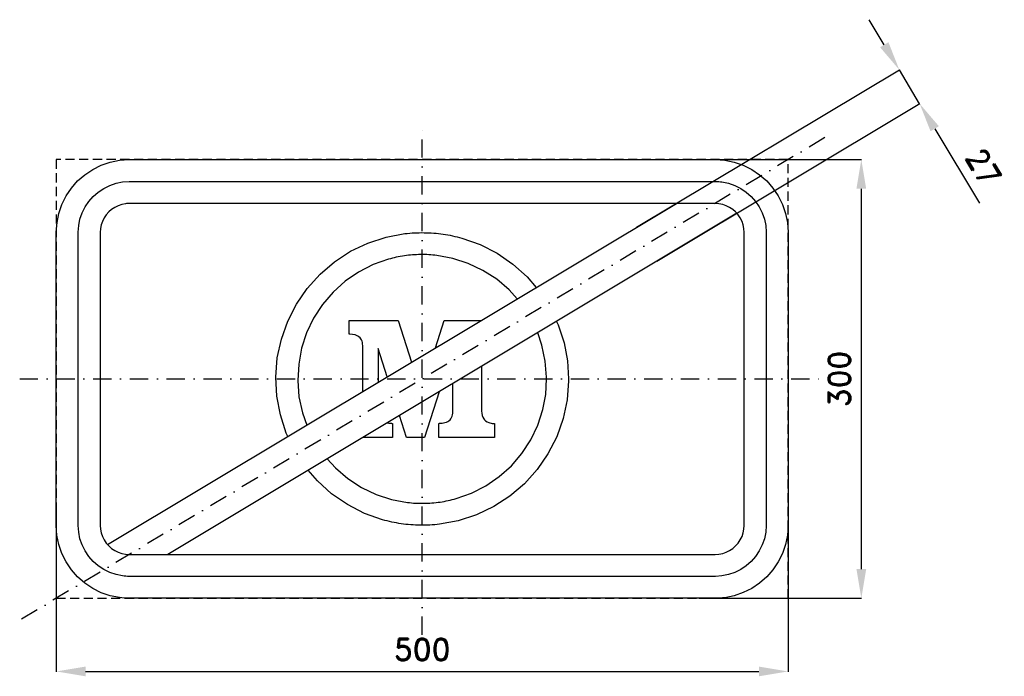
# Model space of a CAD drawing. Header units: millimetres. Extents: x -275 to 398, y -203 to 246.
import ezdxf

# ---------------------------------------------------------------- set-up
doc = ezdxf.new("R2010")
doc.units = ezdxf.units.MM
doc.header["$LTSCALE"] = 5
doc.linetypes.add('ČERCHOVANÁX2', pattern=[2, 1, -0.5, 0, -0.5])
doc.linetypes.add('ČÁRKOVANÁX2', pattern=[1.5, 1, -0.5])
doc.layers.add('Kóty', color=2, linetype='Continuous')
doc.layers.add('Značka', color=7, linetype='Continuous')
doc.styles.get("Standard").update_dxf_attribs({"font": 'romand.shx', "height": 15})
doc.dimstyles.get("Standard").update_dxf_attribs({"dimtxt": 15, "dimasz": 20, "dimexe": 0.18, "dimexo": 0.0625, "dimgap": 7.5, "dimtad": 1, "dimdec": 0, "dimzin": 0, "dimdsep": 46, "dimtxsty": 'Standard', "dimcen": 0.09, "dimadec": 0, "dimazin": 0, "dimtfac": 1, "dimtdec": 0, "dimtofl": 0, "dimtmove": 0, "dimatfit": 3, "dimfxl": 1, "dimtolj": 1, "dimtzin": 0, "dimarcsym": 0})

# ---------------------------------------------------------------- blocks, each defined once
blk = doc.blocks.new('*D0')
at = {"layer": 'Defpoints', "color": 0, "transparency": 16777216}
for p in [(-250, -85.92), (250, -85.92), (250, -200)]:
    blk.add_point(p, dxfattribs=at)
at = {"layer": 'Kóty', "color": 0, "lineweight": -2, "transparency": 16777216}
for p, q in [((-250, -85.98), (-250, -200.18)), ((250, -85.98), (250, -200.18)), ((-230, -200), (230, -200))]:
    blk.add_line(p, q, dxfattribs=at)
at = {"layer": 'Kóty', "color": 0, "transparency": 16777216}
for points in [[(-230, -196.67), (-230, -203.33), (-250, -200)], [(230, -196.67), (230, -203.33), (250, -200)]]:
    blk.add_solid(points, dxfattribs=at)
at = {"layer": 'Kóty', "color": 0, "transparency": 16777216, "insert": (0, -185), "char_height": 15, "attachment_point": 5}
blk.add_mtext('\\A1;500', dxfattribs=at)
blk = doc.blocks.new('*D1')
at = {"layer": 'Defpoints', "color": 0, "transparency": 16777216}
for p in [(200, 150), (189.06, -150), (300, -150)]:
    blk.add_point(p, dxfattribs=at)
at = {"layer": 'Kóty', "color": 0, "lineweight": -2, "transparency": 16777216}
for p, q in [((200.06, 150), (300.18, 150)), ((300, 130), (300, -130)), ((189.12, -150), (300.18, -150))]:
    blk.add_line(p, q, dxfattribs=at)
at = {"layer": 'Kóty', "color": 0, "transparency": 16777216}
for points in [[(296.67, 130), (303.33, 130), (300, 150)], [(296.67, -130), (303.33, -130), (300, -150)]]:
    blk.add_solid(points, dxfattribs=at)
at = {"layer": 'Kóty', "color": 0, "transparency": 16777216, "insert": (285, 0), "char_height": 15, "attachment_point": 5, "rotation": 90}
blk.add_mtext('\\A1;300', dxfattribs=at)
blk = doc.blocks.new('*D2')
at = {"layer": 'Defpoints', "color": 0, "transparency": 16777216}
for p in [(339.85, 188.19), (146.46, 103.61), (160.34, 80.48)]:
    blk.add_point(p, dxfattribs=at)
at = {"layer": 'Kóty', "color": 0, "lineweight": -2, "transparency": 16777216}
for p, q in [((315.68, 228.48), (305.39, 245.63)), ((146.51, 103.65), (326.12, 211.42)), ((160.4, 80.51), (340.01, 188.28)), ((350.14, 171.04), (380.65, 120.21))]:
    blk.add_line(p, q, dxfattribs=at)
at = {"layer": 'Kóty', "color": 0, "transparency": 16777216}
for points in [[(318.54, 230.19), (312.82, 226.76), (325.97, 211.33)], [(353, 172.76), (347.29, 169.33), (339.85, 188.19)]]:
    blk.add_solid(points, dxfattribs=at)
at = {"layer": 'Kóty', "color": 0, "transparency": 16777216, "insert": (383.4, 144.77), "char_height": 15, "attachment_point": 5, "rotation": 300.96536}
blk.add_mtext('\\A1;27', dxfattribs=at)

msp = doc.modelspace()

# ---------------------------------------------------------------- linework, layer by layer
at = {"layer": 'Kóty'}
msp.add_lwpolyline([(339.85, 188.19), (325.97, 211.33)], dxfattribs=at)
at = {"layer": 'Značka', "color": 6, "linetype": 'ČERCHOVANÁX2', "ltscale": 2.5}
msp.add_line((275, 165), (-275, -165), dxfattribs=at)
for points in [[(0, -175), (0, 175)], [(-275, 0), (275, 0)]]:
    msp.add_lwpolyline(points, dxfattribs=at)
at = {"layer": 'Značka', "color": 5}
for points in [[(-200, -150), (-200.2, -150), (-200.4, -150, -0.03216), (-206.8, -149.55), (-213.2, -148.23), (-219.3, -146.15), (-225.1, -143.24), (-230.5, -139.64), (-235.4, -135.35), (-239.6, -130.5), (-243.2, -125.11), (-246.1, -119.33), (-248.2, -113.19), (-249.6, -106.85), (-250, -100.39), (-250, -100.2), (-250, -100), (-250, 100), (-250, 100.2), (-250, 100.39), (-249.5, 106.85), (-248.2, 113.19), (-246.2, 119.33), (-243.2, 125.11), (-239.6, 130.5), (-235.4, 135.35), (-230.5, 139.65), (-225.1, 143.24), (-219.3, 146.13), (-213.2, 148.23), (-206.8, 149.57, -0.036733), (-200.4, 150), (-200.2, 150), (-200, 150), (200, 150), (200.2, 150), (200.4, 150, -0.03216), (206.8, 149.55), (213.2, 148.23), (219.3, 146.15), (225.1, 143.24), (230.5, 139.64), (235.4, 135.35), (239.6, 130.5), (243.2, 125.11), (246.1, 119.33), (248.2, 113.19), (249.6, 106.85), (250, 100.39), (250, 100.2), (250, 100), (250, -100), (250, -100.2), (250, -100.39), (249.5, -106.85), (248.2, -113.19), (246.2, -119.33), (243.2, -125.11), (239.6, -130.5), (235.4, -135.35), (230.5, -139.65), (225.1, -143.24), (219.3, -146.13), (213.2, -148.23), (206.8, -149.57, -0.036738), (200.4, -150), (200.2, -150), (200, -150), (-200, -150)], [(-200, -135), (-200.1, -135), (-200.3, -135, -0.032139), (-204.8, -134.68), (-209.2, -133.76), (-213.5, -132.31), (-217.6, -130.26), (-221.4, -127.75), (-224.7, -124.75), (-227.8, -121.35), (-230.3, -117.58), (-232.3, -113.53), (-233.8, -109.24), (-234.7, -104.79), (-235, -100.28), (-235, -100.14), (-235, -100), (-235, 100), (-235, 100.14), (-235, 100.28), (-234.7, 104.79), (-233.8, 109.24), (-232.3, 113.53), (-230.3, 117.58), (-227.7, 121.35), (-224.7, 124.75), (-221.4, 127.75), (-217.6, 130.26), (-213.5, 132.29), (-209.2, 133.76), (-204.8, 134.7), (-200.3, 135), (-200.1, 135), (-200, 135), (200, 135), (200.1, 135), (200.3, 135, -0.032139), (204.8, 134.68), (209.2, 133.76), (213.5, 132.31), (217.6, 130.26), (221.4, 127.75), (224.7, 124.75), (227.8, 121.35), (230.3, 117.58), (232.3, 113.53), (233.8, 109.24), (234.7, 104.79), (235, 100.28), (235, 100.14), (235, 100), (235, -100), (235, -100.14), (235, -100.28), (234.7, -104.79), (233.8, -109.24), (232.3, -113.53), (230.3, -117.58), (227.7, -121.35), (224.7, -124.75), (221.4, -127.75), (217.6, -130.26), (213.5, -132.29), (209.2, -133.76), (204.8, -134.7), (200.3, -135), (200.1, -135), (200, -135), (-200, -135)], [(-200, -120), (200, -120), (200.1, -120), (200.2, -120), (202.7, -119.82), (205.3, -119.29), (207.7, -118.46), (210, -117.29), (212.2, -115.86), (214.1, -114.14), (215.9, -112.2), (217.3, -110.05), (218.5, -107.73), (219.3, -105.28), (219.8, -102.74), (220, -100.16), (220, -100.08), (220, -100), (220, 100), (220, 100.08), (220, 100.16), (219.8, 102.74), (219.3, 105.28), (218.5, 107.73), (217.3, 110.05), (215.9, 112.2), (214.1, 114.14), (212.2, 115.86), (210, 117.29), (207.7, 118.45), (205.3, 119.29), (202.7, 119.83), (200.2, 120), (200.1, 120), (200, 120), (-200, 120), (-200.1, 120), (-200.2, 120, 0.032114), (-202.7, 119.82), (-205.3, 119.29), (-207.7, 118.46), (-210, 117.29), (-212.2, 115.86), (-214.1, 114.14), (-215.9, 112.2), (-217.3, 110.05), (-218.5, 107.73), (-219.3, 105.28), (-219.8, 102.74), (-220, 100.16), (-220, 100.08), (-220, 100), (-220, -100), (-220, -100.08), (-220, -100.16), (-219.8, -102.74), (-219.3, -105.28), (-218.5, -107.73), (-217.3, -110.05), (-215.9, -112.2), (-214.1, -114.14), (-212.2, -115.86), (-210, -117.29), (-207.7, -118.45), (-205.3, -119.29), (-202.7, -119.83), (-200.2, -120), (-200.1, -120), (-200, -120)]]:
    msp.add_lwpolyline(points, format="xyb", dxfattribs=at)
at = {"layer": 'Značka', "color": 6, "linetype": 'ČÁRKOVANÁX2', "ltscale": 1.25}
msp.add_lwpolyline([(-250, -150), (250, -150), (250, 150), (-250, 150)], close=True, dxfattribs=at)
at = {"layer": 'Značka', "color": 1}
for points in [[(-214.94, -113.24), (173.77, 120)], [(214.94, 113.24), (214.1, 114.14), (212.2, 115.86), (210, 117.29), (207.7, 118.45), (205.3, 119.29), (202.7, 119.83), (200.2, 120), (200.1, 120), (200, 120), (173.77, 120)], [(214.94, 113.24), (-173.77, -120)], [(-214.94, -113.24), (-214.1, -114.14), (-212.2, -115.86), (-210, -117.29), (-207.7, -118.45), (-205.3, -119.29), (-202.7, -119.83), (-200.2, -120), (-200.1, -120), (-200, -120)], [(-200, -120), (-173.77, -120)]]:
    msp.add_lwpolyline(points, dxfattribs=at)
at = {"layer": 'Značka', "color": 51}
for points in [[(-91.8, -39.35), (-92.9, -37.07), (-96.9, -24.62), (-99.3, -11.76), (-100, 1.31), (-99, 14.36), (-96.2, 27.14), (-91.9, 39.49), (-85.9, 51.13), (-78.6, 61.94), (-69.8, 71.63), (-59.9, 80.16), (-48.9, 87.25), (-37.1, 92.92), (-24.6, 96.92), (-11.8, 99.35, -0.034407), (1.3, 99.99, -0.034415), (14.4, 99.01, -0.034416), (27.1, 96.25), (39.5, 91.92), (51.1, 85.94), (61.9, 78.57), (71.6, 69.78), (77.92, 62.49)], [(-91.8, -39.35), (-92.9, -37.07), (-96.9, -24.62), (-99.3, -11.76), (-100, 1.31), (-99, 14.36), (-96.2, 27.14), (-91.9, 39.49), (-85.9, 51.13), (-78.6, 61.94), (-69.8, 71.63), (-59.9, 80.16), (-48.9, 87.25), (-37.1, 92.92), (-24.6, 96.92), (-11.8, 99.35, -0.034407), (1.3, 99.99, -0.034415), (14.4, 99.01, -0.034416), (27.1, 96.25), (39.5, 91.92), (51.1, 85.94), (61.9, 78.57), (71.6, 69.78), (77.92, 62.49)], [(64.93, 54.7), (59.3, 60.89), (50.9, 68.14), (41.5, 74.16), (31.5, 78.98), (20.9, 82.38), (10, 84.45, 0.03441), (-1.1, 84.99, 0.034399), (-12.2, 84.16, 0.03443), (-23.1, 81.81), (-33.6, 78.13), (-43.5, 73.05), (-52.6, 66.78), (-60.9, 59.31), (-68.1, 50.88), (-74.2, 41.53), (-79, 31.51), (-82.4, 20.92), (-84.4, 10), (-85, -1.11), (-84.2, -12.2), (-81.8, -23.07), (-78.81, -31.56)], [(100, 0), (100, -0.65), (100, -1.31), (99, -14.35), (96.2, -27.14), (92, -39.5), (85.9, -51.13), (78.6, -61.94), (69.8, -71.63), (59.9, -80.16), (48.9, -87.25), (37.1, -92.92), (24.6, -96.92), (11.8, -99.35, -0.034408), (-1.3, -99.99, -0.034414), (-14.4, -99.01, -0.034418), (-27.1, -96.25), (-39.5, -91.92), (-51.1, -85.94), (-61.9, -78.57), (-71.6, -69.78), (-77.92, -62.49)], [(100, 0), (100, -0.65), (100, -1.31), (99, -14.35), (96.2, -27.14), (92, -39.5), (85.9, -51.13), (78.6, -61.94), (69.8, -71.63), (59.9, -80.16), (48.9, -87.25), (37.1, -92.92), (24.6, -96.92), (11.8, -99.35, -0.034408), (-1.3, -99.99, -0.034414), (-14.4, -99.01, -0.034418), (-27.1, -96.25), (-39.5, -91.92), (-51.1, -85.94), (-61.9, -78.57), (-71.6, -69.78), (-77.92, -62.49)], [(-64.93, -54.7), (-59.3, -60.89), (-50.9, -68.14), (-41.5, -74.16), (-31.5, -78.98), (-20.9, -82.38), (-10, -84.45, 0.034424), (1.1, -84.99, 0.034416), (12.2, -84.16, 0.034459), (23.1, -81.81), (33.6, -78.13), (43.5, -73.05), (52.6, -66.78), (60.9, -59.31), (68.1, -50.88), (74.2, -41.53), (79, -31.51), (82.4, -20.92), (84.4, -10.54), (85, 0)]]:
    msp.add_lwpolyline(points, format="xyb", dxfattribs=at)
for points in [[(-40.6, -8.63), (-40.6, 21.46), (-40.6, 21.72), (-40.6, 21.98), (-40.6, 22.86), (-40.7, 23.74), (-40.8, 24.33), (-40.9, 24.91), (-41.1, 25.83), (-41.5, 26.72), (-41.9, 27.5), (-42.5, 28.2), (-43.2, 28.82), (-43.9, 29.33), (-44.9, 29.78), (-45.9, 30.1), (-47.6, 30.42), (-49.4, 30.51), (-49.7, 30.51), (-50, 30.51), (-50, 40), (-16.5, 40), (-7.3, 11.35)], [(9.05, 21.16), (15.1, 40), (40.44, 40)], [(91.8, 39.35), (92.9, 37.07), (96.9, 24.62), (99.3, 12.4), (100, 0)], [(91.8, 39.35), (92.9, 37.07), (96.9, 24.62), (99.3, 12.4), (100, 0)], [(85, 0), (85, 0.56), (85, 1.11), (84.1, 12.19), (81.8, 23.07), (78.88, 31.6)], [(-23.91, 1.39), (-30.1, 20.8), (-30.1, -2.33)], [(40.5, 8.57), (40.5, -21.54), (40.5, -21.77), (40.6, -22), (40.7, -23.52), (41, -25.01), (41.4, -26.13), (42, -27.17), (42.6, -27.98), (43.3, -28.68), (44.3, -29.37), (45.5, -29.86), (46.2, -30.09), (47, -30.25), (47.9, -30.38), (48.9, -30.43), (49.2, -30.44), (49.5, -30.44), (49.5, -40), (11.3, -40), (11.3, -30.36), (11.6, -30.36), (11.9, -30.35), (13.7, -30.24), (15.4, -29.9), (16.5, -29.55), (17.6, -29.06), (18.3, -28.55), (19, -27.94), (19.6, -27.25), (20, -26.47), (20.4, -25.57), (20.7, -24.62), (20.9, -23.41), (21, -22.19), (21, -21.92), (21, -21.65), (21, -3.13)], [(11.5, -8.83), (1.5, -40), (-10.7, -40)], [(-10.7, -40), (-15.48, -25.02)], [(-23.81, -30.02), (-22.8, -30.23), (-21, -30.35), (-20.7, -30.36), (-20.4, -30.36), (-20.4, -40), (-40.44, -40)]]:
    msp.add_lwpolyline(points, dxfattribs=at)

# ---------------------------------------------------------------- dimensions: what is measured, and where the dimension line sits
at = {"layer": 'Kóty'}
dim = msp.add_aligned_dim(p1=(146.46, 103.61), p2=(160.34, 80.48), distance=209.35, dimstyle='Standard', dxfattribs=at)
dim.commit()
dim.dimension.update_dxf_attribs({"geometry": '*D2', "text_midpoint": (383.4, 144.77)})
dim = msp.add_linear_dim(base=(300, -150), p1=(200, 150), p2=(189.06, -150), angle=90, dimstyle='Standard', dxfattribs=at)
dim.commit()
dim.dimension.update_dxf_attribs({"geometry": '*D1', "text_midpoint": (285, 0)})
dim = msp.add_linear_dim(base=(250, -200), p1=(-250, -85.92), p2=(250, -85.92), dimstyle='Standard', dxfattribs=at)
dim.commit()
dim.dimension.update_dxf_attribs({"geometry": '*D0', "text_midpoint": (0, -185)})

doc.saveas('drawing.dxf')
